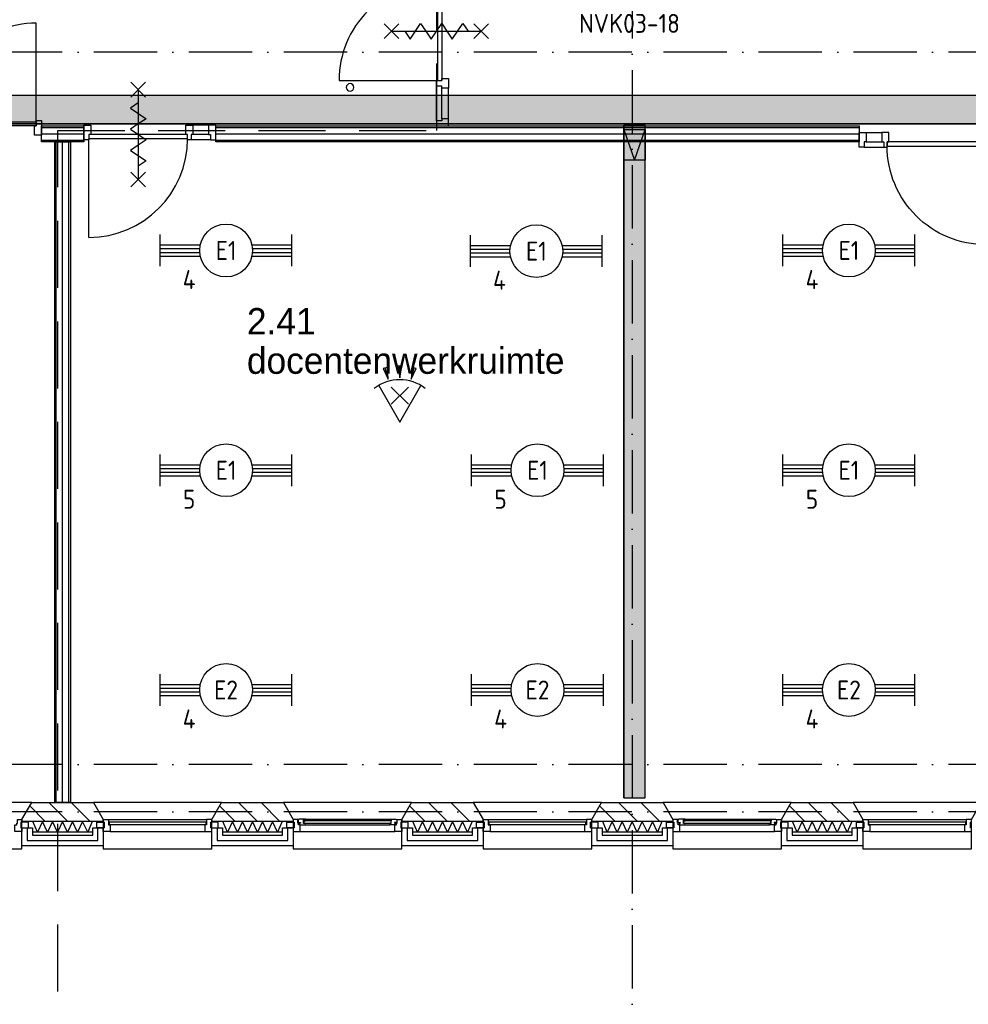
# Model space of a CAD drawing. Header units: millimetres. Extents: x -6587 to 112313, y 244 to 84344.
# Tile 42 of 63: x 51392 to 60384, y 39885 to 49214. Entities that reach past the tile are written whole.
import ezdxf
from ezdxf.enums import TextEntityAlignment as Align

# ---------------------------------------------------------------- set-up
doc = ezdxf.new("R2010")
doc.units = ezdxf.units.MM
doc.header["$LTSCALE"] = 100
doc.linetypes.add('DASHDOT', pattern=[9, 6, -1.5, 0, -1.5])
doc.linetypes.add('HIDDEN', pattern=[9.525, 6.35, -3.175])
doc.layers.get('0').update_dxf_attribs({"color": 9, "linetype": 'CONTINUOUS'})
for name, color, linetype in [('AL$7----_STRAMIEN', 1, 'DASHDOT'), ('AL21----_BUITENWAND', 4, 'CONTINUOUS'), ('AL21K---_ISOLATIE', 1, 'CONTINUOUS'), ('AL22----_BINNENWAND', 7, 'CONTINUOUS'), ('AL28----_KONSTRUKTIE', 3, 'CONTINUOUS'), ('AL31----_BUITENKOZ', 7, 'CONTINUOUS'), ('AL32----_DRAAIRICHTING', 1, 'CONTINUOUS'), ('ALL-----_REFLIJNEN', 8, 'CONTINUOUS'), ('ALXA3---_VOLZWART', 14, 'CONTINUOUS'), ('ALXAB---_PREFABBETON', 1, 'CONTINUOUS'), ('BOUW', 8, 'CONTINUOUS'), ('EB63101-_ATTRIB', 2, 'CONTINUOUS'), ('EB63501-_ATTRIB', 2, 'CONTINUOUS'), ('EL63101-_LICHT-ARM', 3, 'CONTINUOUS'), ('EL63102-_LICHT-SCH', 3, 'CONTINUOUS'), ('EL63501-_NOODVRL-ARM', 3, 'CONTINUOUS'), ('KABELGOOT1', 8, 'CONTINUOUS'), ('LIJN025', 10, 'CONTINUOUS'), ('LIJN070', 130, 'CONTINUOUS')]:
    doc.layers.add(name, color=color, linetype=linetype)
doc.styles.add('1_8', font='iso', dxfattribs={"width": 0.7, "height": 1.8})
doc.styles.add('2_0', font='iso', dxfattribs={"height": 200})
doc.styles.add('BURO-025', font='BUROFONT.shx', dxfattribs={"height": 250})
doc.styles.get("Standard").update_dxf_attribs({"font": 'iso.shx'})
pattern_1 = [(0, (-1717.716, 188607.497), (15.875, 31.75), [0, -31.75])]

# ---------------------------------------------------------------- blocks, each defined once
blk = doc.blocks.new('EJ3T20')
at = {"color": 0}
for p, q in [((-6.25, -1.5), (-6.25, 1.5)), ((6.25, -1.5), (6.25, 1.5)), ((-6.25, 0.525), (-2.444, 0.525)), ((-6.25, 0.175), (-2.494, 0.175)), ((2.444, 0.525), (6.25, 0.525)), ((2.494, 0.175), (6.25, 0.175)), ((-6.25, -0.175), (-2.494, -0.175)), ((-6.25, -0.525), (-2.444, -0.525)), ((2.444, -0.525), (6.25, -0.525)), ((2.494, -0.175), (6.25, -0.175))]:
    blk.add_line(p, q, dxfattribs=at)
blk.add_circle((0, 0), 2.5, dxfattribs=at)
at = {"color": 6, "style": '1_8'}
for tag, flags, p in [('SCHAK', 8, (3.5, 2.75)), ('A_CODE', 8, (0, 0)), ('GROEP', 8, (-3.5, -2.75)), ('KAST', 9, (3.5, -2.75))]:
    blk.add_attdef(tag, text='', height=1.8, dxfattribs=dict(at, flags=flags)).set_placement(p, align=Align.MIDDLE)
blk = doc.blocks.new('ES652116')
for p, q in [((1.557, 1.087), (2.619, 1.372)), ((-0.813, -0.813), (0.813, 0.813)), ((0.813, -0.813), (-0.813, 0.813)), ((1.7, 0), (2.8, 0)), ((1.557, -1.087), (2.619, -1.372))]:
    blk.add_line(p, q)
blk.add_lwpolyline([(0.964, 2), (-2.5, 0), (0.964, -2)])
for points in [[(2.671, 1.179), (2.568, 1.565), (1.557, 1.087)], [(2.8, -0.2), (2.8, 0.2), (1.7, 0)], [(2.568, -1.565), (2.671, -1.179), (1.557, -1.087)]]:
    blk.add_lwpolyline(points, close=True)
blk.add_arc((-2.5, 0), 4, 322.81924, 37.18076)
at = {"style": '1_8'}
for tag, flags, p in [('SCHAK', 8, (3, 5.5)), ('KAST', 9, (-3, 0.5)), ('M_CODE', 9, (0, 0)), ('DOEL', 9, (-3, -2)), ('GROEP', 9, (-3, -4.5))]:
    blk.add_attdef(tag, text='', height=1.8, dxfattribs=dict(at, flags=flags)).set_placement(p, align=Align.MIDDLE_CENTER)
at = {"style": '1_8', "flags": 8}
blk.add_attdef('CODE', text='', height=1.8, dxfattribs=at).set_placement((0, 0), align=Align.MIDDLE)
blk = doc.blocks.new('ES3G01')
at = {"color": 0}
for p, q in [((-1.768, 1.768), (1.768, -1.768)), ((1.768, 1.768), (-1.768, -1.768))]:
    blk.add_line(p, q, dxfattribs=at)
at = {"color": 6}
blk.add_lwpolyline([(1.768, -1.768), (1.75, -1.75)], dxfattribs=at)
blk.add_circle((0, 0), 2.5)
at = {"color": 0}
for radius in [0.85, 0.5]:
    blk.add_circle((0, 0), radius, dxfattribs=at)
at = {"color": 6, "style": '1_8'}
for tag, flags, p in [('A_CODE', 8, (-3.5, 2.75)), ('SCHAK', 8, (3.5, 2.75)), ('GROEP', 8, (-3.5, -2.75)), ('KAST', 9, (3.5, -2.75))]:
    blk.add_attdef(tag, text='', height=1.8, dxfattribs=dict(at, flags=flags)).set_placement(p, align=Align.MIDDLE)
blk = doc.blocks.new('EH100000')
at = {"linetype": 'ByBlock'}
for p, q in [((1, 0.5), (0, 0.5)), ((1, 0.5, 1), (0, 0.5, 1)), ((0, -0.5, 1), (1, -0.5, 1)), ((1, -0.5), (0, -0.5))]:
    blk.add_line(p, q, dxfattribs=at)
at = {"linetype": 'ByBlock', "invisible_edges": 15}
for points in [[(1, -0.5), (0, -0.5), (0, 0.5), (1, 0.5)], [(0, 0.5), (1, 0.5), (1, 0.5, 1), (0, 0.5, 1)], [(0, -0.5, 1), (1, -0.5, 1), (1, -0.5), (0, -0.5)]]:
    blk.add_3dface(points, dxfattribs=at)
at = {"linetype": 'ByBlock', "style": '2_0', "flags": 8}
blk.add_attdef('FUNCTIE', text='', height=0.5, dxfattribs=at).set_placement((0.5, 0), align=Align.MIDDLE)
at = {"linetype": 'ByBlock', "flags": 9}
blk.add_attdef('SCHOT', text='', height=0.5, dxfattribs=at).set_placement((0.5, 0), align=Align.MIDDLE)
blk = doc.blocks.new('EH100005')
blk.add_lwpolyline([(-1, -0.5), (0, -0.5), (0, 0.5), (-1, 0.5)])
at = {"style": '2_0', "flags": 9}
blk.add_attdef('HULPSTUK', text='', height=0.5, dxfattribs=at).set_placement((0, 0), align=Align.MIDDLE)
blk = doc.blocks.new('EH100001')
at = {"linetype": 'ByBlock'}
for p, q in [((1, 0.5, 1), (0, 0.5, 1)), ((0, -0.5, 1), (1, -0.5, 1))]:
    blk.add_line(p, q, dxfattribs=at)
blk.add_lwpolyline([(0, -0.5), (1, 0), (0, 0.5)], dxfattribs=at)
blk.add_lwpolyline([(0, -0.5), (1, 0), (0, 0.5)], dxfattribs=at)
blk.add_lwpolyline([(1, -0.5), (0, -0.5), (0, 0.5), (1, 0.5)], close=True, dxfattribs=at)
at = {"linetype": 'ByBlock', "invisible_edges": 15}
for points in [[(1, -0.5), (0, -0.5), (0, 0.5), (1, 0.5)], [(0, 0.5), (1, 0.5), (1, 0.5, 1), (0, 0.5, 1)], [(0, -0.5, 1), (1, -0.5, 1), (1, -0.5), (0, -0.5)]]:
    blk.add_3dface(points, dxfattribs=at)
at = {"style": '2_0', "flags": 8}
blk.add_attdef('FUNCTIE', text='', height=0.5, dxfattribs=at).set_placement((0.5, 0), align=Align.MIDDLE)
at = {"flags": 9}
blk.add_attdef('SCHOT', text='', height=0.5, dxfattribs=at).set_placement((0.5, 0), align=Align.MIDDLE)
blk = doc.blocks.new('A$Cb38f1ce1')
at = {"layer": 'KABELGOOT1'}
h = blk.add_hatch(dxfattribs=at)
h.set_pattern_fill('DOTS', color=256, scale=20, style=0)
h.set_pattern_definition(pattern_1)
h.paths.add_polyline_path([(57568.3, 41699.6), (57643.3, 41624.6), (57643.3, 41699.6)])
h.paths.add_polyline_path([(57643.3, 41969.6), (30668.3, 41969.6), (30668.3, 41699.6), (57643.3, 41699.6)])
h = blk.add_hatch(dxfattribs=at)
h.set_pattern_fill('DOTS', color=256, scale=20, style=0)
h.set_pattern_definition(pattern_1)
h.paths.add_polyline_path([(54068.3, 41688.6), (53868.3, 41688.6), (53868.3, 41628.6), (53868.3, 35313.6), (54068.3, 35313.6)])
at = {"layer": 'AL$7----_STRAMIEN', "color": 1}
blk.add_line((86347.7, 42380), (750, 42380), dxfattribs=at)
for points in [[(53947.7, 70113), (53947.7, 32791.2)], [(86347.7, 35630), (1577.4, 35630)], [(86347.7, 35180), (750, 35180)]]:
    blk.add_lwpolyline(points, dxfattribs=at)
at = {"layer": 'AL21----_BUITENWAND', "color": 8}
for p, q in [((48162.7, 34860), (48162.7, 35029)), ((48162.7, 35029), (48262.7, 35029)), ((48262.7, 35029), (48262.7, 34960)), ((48832.7, 34960), (48832.7, 35029)), ((48832.7, 35029), (48932.7, 35029)), ((48932.7, 35029), (48932.7, 34860)), ((49962.7, 34860), (49962.7, 35029)), ((49962.7, 35029), (50062.7, 35029)), ((50062.7, 35029), (50062.7, 34960)), ((50632.7, 34960), (50632.7, 35029)), ((50632.7, 35029), (50732.7, 35029)), ((50732.7, 35029), (50732.7, 34860)), ((51762.7, 34860), (51762.7, 35029)), ((51762.7, 35029), (51862.7, 35029)), ((51862.7, 35029), (51862.7, 34960)), ((52432.7, 34960), (52432.7, 35029)), ((52432.7, 35029), (52532.7, 35029)), ((52532.7, 35029), (52532.7, 34860)), ((53562.7, 34860), (53562.7, 35029)), ((53562.7, 35029), (53662.7, 35029)), ((53662.7, 35029), (53662.7, 34960)), ((54232.7, 34960), (54232.7, 35029)), ((54232.7, 35029), (54332.7, 35029)), ((54332.7, 35029), (54332.7, 34860)), ((55362.7, 34860), (55362.7, 35029)), ((55362.7, 35029), (55462.7, 35029)), ((55462.7, 35029), (55462.7, 34960)), ((56032.7, 34960), (56032.7, 35029)), ((56032.7, 35029), (56132.7, 35029)), ((56132.7, 35029), (56132.7, 34860)), ((48262.7, 34960), (48832.7, 34960)), ((50062.7, 34960), (50632.7, 34960)), ((51862.7, 34960), (52432.7, 34960)), ((53662.7, 34960), (54232.7, 34960)), ((55462.7, 34960), (56032.7, 34960)), ((48932.7, 34860), (48162.7, 34860)), ((50732.7, 34860), (49962.7, 34860)), ((52532.7, 34860), (51762.7, 34860)), ((54332.7, 34860), (53562.7, 34860)), ((56132.7, 34860), (55362.7, 34860))]:
    blk.add_line(p, q, dxfattribs=at)
at = {"layer": 'AL21K---_ISOLATIE', "color": 8, "linetype": 'Continuous'}
for p, q in [((48832.7, 35090), (48262.7, 35090)), ((48310.2, 34990), (48266.9, 35090)), ((48357.7, 35090), (48310.2, 34990)), ((48405.2, 34990), (48357.7, 35090)), ((48452.7, 35090), (48405.2, 34990)), ((48500.2, 34990), (48452.7, 35090)), ((48547.7, 35090), (48500.2, 34990)), ((48595.2, 34990), (48547.7, 35090)), ((48642.7, 35090), (48595.2, 34990)), ((48690.2, 34990), (48642.7, 35090)), ((48737.7, 35090), (48690.2, 34990)), ((48785.2, 34990), (48737.7, 35090)), ((48828.5, 35090), (48785.2, 34990)), ((50632.7, 35090), (50062.7, 35090)), ((50110.2, 34990), (50066.9, 35090)), ((50157.7, 35090), (50110.2, 34990)), ((50205.2, 34990), (50157.7, 35090)), ((50252.7, 35090), (50205.2, 34990)), ((50300.2, 34990), (50252.7, 35090)), ((50347.7, 35090), (50300.2, 34990)), ((50395.2, 34990), (50347.7, 35090)), ((50442.7, 35090), (50395.2, 34990)), ((50490.2, 34990), (50442.7, 35090)), ((50537.7, 35090), (50490.2, 34990)), ((50585.2, 34990), (50537.7, 35090)), ((50628.5, 35090), (50585.2, 34990)), ((52432.7, 35090), (51862.7, 35090)), ((51910.2, 34990), (51866.9, 35090)), ((51957.7, 35090), (51910.2, 34990)), ((52005.2, 34990), (51957.7, 35090)), ((52052.7, 35090), (52005.2, 34990)), ((52100.2, 34990), (52052.7, 35090)), ((52147.7, 35090), (52100.2, 34990)), ((52195.2, 34990), (52147.7, 35090)), ((52242.7, 35090), (52195.2, 34990)), ((52290.2, 34990), (52242.7, 35090)), ((52337.7, 35090), (52290.2, 34990)), ((52385.2, 34990), (52337.7, 35090)), ((52428.5, 35090), (52385.2, 34990)), ((54232.7, 35090), (53662.7, 35090)), ((53710.2, 34990), (53666.9, 35090)), ((53757.7, 35090), (53710.2, 34990)), ((53805.2, 34990), (53757.7, 35090)), ((53852.7, 35090), (53805.2, 34990)), ((53900.2, 34990), (53852.7, 35090)), ((53947.7, 35090), (53900.2, 34990)), ((53995.2, 34990), (53947.7, 35090)), ((54042.7, 35090), (53995.2, 34990)), ((54090.2, 34990), (54042.7, 35090)), ((54137.7, 35090), (54090.2, 34990)), ((54185.2, 34990), (54137.7, 35090)), ((54228.5, 35090), (54185.2, 34990)), ((56032.7, 35090), (55462.7, 35090)), ((55510.2, 34990), (55466.9, 35090)), ((55557.7, 35090), (55510.2, 34990)), ((55605.2, 34990), (55557.7, 35090)), ((55652.7, 35090), (55605.2, 34990)), ((55700.2, 34990), (55652.7, 35090)), ((55747.7, 35090), (55700.2, 34990)), ((55795.2, 34990), (55747.7, 35090)), ((55842.7, 35090), (55795.2, 34990)), ((55890.2, 34990), (55842.7, 35090)), ((55937.7, 35090), (55890.2, 34990)), ((55985.2, 34990), (55937.7, 35090)), ((56028.5, 35090), (55985.2, 34990)), ((48832.7, 34990), (48262.7, 34990)), ((50632.7, 34990), (50062.7, 34990)), ((52432.7, 34990), (51862.7, 34990)), ((54232.7, 34990), (53662.7, 34990)), ((56032.7, 34990), (55462.7, 34990))]:
    blk.add_line(p, q, dxfattribs=at)
at = {"layer": 'AL22----_BINNENWAND', "color": 8}
for p, q in [((49998.7, 41680), (56096.6, 41680)), ((48472.7, 35270), (48472.7, 41530)), ((48622.7, 41530), (48622.7, 35270)), ((56096.6, 41530), (49998.7, 41530)), ((48622.7, 35270), (48472.7, 35270))]:
    blk.add_line(p, q, dxfattribs=at)
at = {"layer": 'AL22----_BINNENWAND', "color": 8, "linetype": 'Continuous'}
for p, q in [((49998.7, 41665), (56096.6, 41665)), ((48487.7, 35270), (48487.7, 41530)), ((48607.7, 35270), (48607.7, 41530)), ((49998.7, 41545), (56096.6, 41545))]:
    blk.add_line(p, q, dxfattribs=at)
at = {"layer": 'AL28----_KONSTRUKTIE', "color": 8}
for p, q in [((48162.7, 35110), (48255, 35270)), ((48255, 35270), (48840.3, 35270)), ((48840.3, 35270), (48932.7, 35110)), ((49962.7, 35110), (50055, 35270)), ((50055, 35270), (50640.3, 35270)), ((50640.3, 35270), (50732.7, 35110)), ((51762.7, 35110), (51855, 35270)), ((51855, 35270), (52440.3, 35270)), ((52440.3, 35270), (52532.7, 35110)), ((53562.7, 35110), (53655, 35270)), ((53655, 35270), (54240.3, 35270)), ((54240.3, 35270), (54332.7, 35110)), ((55362.7, 35110), (55455, 35270)), ((55455, 35270), (56040.3, 35270)), ((56040.3, 35270), (56132.7, 35110)), ((48162.7, 35090), (48162.7, 35110)), ((48932.7, 35090), (48162.7, 35090)), ((48932.7, 35110), (48932.7, 35090)), ((49962.7, 35090), (49962.7, 35110)), ((50732.7, 35090), (49962.7, 35090)), ((50732.7, 35110), (50732.7, 35090)), ((51762.7, 35090), (51762.7, 35110)), ((52532.7, 35090), (51762.7, 35090)), ((52532.7, 35110), (52532.7, 35090)), ((53562.7, 35090), (53562.7, 35110)), ((54332.7, 35090), (53562.7, 35090)), ((54332.7, 35110), (54332.7, 35090)), ((55362.7, 35090), (55362.7, 35110)), ((56132.7, 35090), (55362.7, 35090)), ((56132.7, 35110), (56132.7, 35090))]:
    blk.add_line(p, q, dxfattribs=at)
at = {"layer": 'AL31----_BUITENKOZ', "color": 8}
for points in [[(48162.7, 35110), (48255, 35270), (47040.3, 35270), (47132.7, 35110), (47132.7, 34830), (48162.7, 34830)], [(49962.7, 35110), (50055, 35270), (48840.3, 35270), (48932.7, 35110), (48932.7, 34830), (49962.7, 34830)], [(51762.7, 35110), (51855, 35270), (50640.3, 35270), (50732.7, 35110), (50732.7, 34830), (51762.7, 34830)], [(53562.7, 35110), (53655, 35270), (52440.3, 35270), (52532.7, 35110), (52532.7, 34830), (53562.7, 34830)], [(55362.7, 35110), (55455, 35270), (54240.3, 35270), (54332.7, 35110), (54332.7, 34830), (55362.7, 34830)], [(57162.7, 35110), (57255, 35270), (56040.3, 35270), (56132.7, 35110), (56132.7, 34830), (57162.7, 34830)], [(48162.7, 35110), (48162.7, 35085), (48152.7, 35085), (48152.7, 35029), (48162.7, 35029), (48162.7, 34996), (48095.7, 34996), (48095.7, 35059), (48112.7, 35059), (48112.7, 35074), (48118.7, 35074), (48118.7, 35110)], [(48152.7, 35085), (48152.7, 35029), (48223.7, 35029), (48223.7, 35085)], [(48942.7, 35085), (48942.7, 35029), (48871.7, 35029), (48871.7, 35085)], [(49952.7, 35085), (49952.7, 35029), (50023.7, 35029), (50023.7, 35085)], [(50742.7, 35085), (50742.7, 35029), (50671.7, 35029), (50671.7, 35085)], [(50732.7, 35110), (50732.7, 35085), (50742.7, 35085), (50742.7, 35029), (50732.7, 35029), (50732.7, 34996), (50799.7, 34996), (50799.7, 35059), (50782.7, 35059), (50782.7, 35074), (50776.7, 35074), (50776.7, 35110)], [(50789.4, 35113), (50786.9, 35108.8), (50779.9, 35108.8), (50779.9, 35079), (50802.4, 35079), (50802.4, 35074), (50794.4, 35074), (50794.4, 35059), (50799.7, 35059), (50846.8, 35059), (50848.9, 35072), (50831.9, 35072), (50831.9, 35113)], [(50831.9, 35110.7), (50831.9, 35097.2), (50848.9, 35097.2), (50848.9, 35110.7)], [(51706, 35113), (51708.4, 35108.8), (51715.5, 35108.8), (51715.5, 35079), (51693, 35079), (51693, 35074), (51701, 35074), (51701, 35059), (51695.7, 35059), (51648.5, 35059), (51646.5, 35072), (51663.5, 35072), (51663.5, 35113)], [(51663.5, 35110.7), (51663.5, 35097.2), (51646.5, 35097.2), (51646.5, 35110.7)], [(51762.7, 35110), (51762.7, 35085), (51752.7, 35085), (51752.7, 35029), (51762.7, 35029), (51762.7, 34996), (51695.7, 34996), (51695.7, 35059), (51712.7, 35059), (51712.7, 35074), (51718.7, 35074), (51718.7, 35110)], [(51752.7, 35085), (51752.7, 35029), (51823.7, 35029), (51823.7, 35085)], [(52542.7, 35085), (52542.7, 35029), (52471.7, 35029), (52471.7, 35085)], [(53552.7, 35085), (53552.7, 35029), (53623.7, 35029), (53623.7, 35085)], [(54342.7, 35085), (54342.7, 35029), (54271.7, 35029), (54271.7, 35085)], [(54332.7, 35110), (54332.7, 35085), (54342.7, 35085), (54342.7, 35029), (54332.7, 35029), (54332.7, 34996), (54399.7, 34996), (54399.7, 35059), (54382.7, 35059), (54382.7, 35074), (54376.7, 35074), (54376.7, 35110)], [(54389.4, 35113), (54386.9, 35108.8), (54379.9, 35108.8), (54379.9, 35079), (54402.4, 35079), (54402.4, 35074), (54394.4, 35074), (54394.4, 35059), (54399.7, 35059), (54446.8, 35059), (54448.9, 35072), (54431.9, 35072), (54431.9, 35113)], [(54431.9, 35110.7), (54431.9, 35097.2), (54448.9, 35097.2), (54448.9, 35110.7)], [(55306, 35113), (55308.4, 35108.8), (55315.5, 35108.8), (55315.5, 35079), (55293, 35079), (55293, 35074), (55301, 35074), (55301, 35059), (55295.7, 35059), (55248.5, 35059), (55246.5, 35072), (55263.5, 35072), (55263.5, 35113)], [(55263.5, 35110.7), (55263.5, 35097.2), (55246.5, 35097.2), (55246.5, 35110.7)], [(55362.7, 35110), (55362.7, 35085), (55352.7, 35085), (55352.7, 35029), (55362.7, 35029), (55362.7, 34996), (55295.7, 34996), (55295.7, 35059), (55312.7, 35059), (55312.7, 35074), (55318.7, 35074), (55318.7, 35110)], [(55352.7, 35085), (55352.7, 35029), (55423.7, 35029), (55423.7, 35085)], [(56142.7, 35085), (56142.7, 35029), (56071.7, 35029), (56071.7, 35085)]]:
    blk.add_lwpolyline(points, close=True, dxfattribs=at)
at = {"layer": 'AL31----_BUITENKOZ', "color": 8, "linetype": 'Continuous'}
for points in [[(48982.7, 35110), (48982.7, 35110), (48982.7, 35059), (48999.7, 35059), (48999.7, 34996), (48999.7, 34996), (48999.7, 34996), (48999.7, 34996), (48999.7, 34996), (48932.7, 34996), (48932.7, 35029), (48942.7, 35029), (48942.7, 35085), (48932.7, 35085), (48932.7, 35085), (48932.7, 35110)], [(48987.7, 35084), (48987.7, 35063), (49907.7, 35063), (49907.7, 35084)], [(49912.7, 35110), (49912.7, 35110), (49912.7, 35059), (49895.7, 35059), (49895.7, 34996), (49895.7, 34996), (49895.7, 34996), (49895.7, 34996), (49895.7, 34996), (49962.7, 34996), (49962.7, 35029), (49952.7, 35029), (49952.7, 35085), (49962.7, 35085), (49962.7, 35085), (49962.7, 35110)], [(50833.9, 35095), (50833.9, 35074), (51661.5, 35074), (51661.5, 35095)], [(52582.7, 35110), (52582.7, 35110), (52582.7, 35059), (52599.7, 35059), (52599.7, 34996), (52599.7, 34996), (52599.7, 34996), (52599.7, 34996), (52599.7, 34996), (52532.7, 34996), (52532.7, 35029), (52542.7, 35029), (52542.7, 35085), (52532.7, 35085), (52532.7, 35085), (52532.7, 35110)], [(52587.7, 35084), (52587.7, 35063), (53507.7, 35063), (53507.7, 35084)], [(53512.7, 35110), (53512.7, 35110), (53512.7, 35059), (53495.7, 35059), (53495.7, 34996), (53495.7, 34996), (53495.7, 34996), (53495.7, 34996), (53495.7, 34996), (53562.7, 34996), (53562.7, 35029), (53552.7, 35029), (53552.7, 35085), (53562.7, 35085), (53562.7, 35085), (53562.7, 35110)], [(54433.9, 35095), (54433.9, 35074), (55261.5, 35074), (55261.5, 35095)], [(56182.7, 35110), (56182.7, 35110), (56182.7, 35059), (56199.7, 35059), (56199.7, 34996), (56199.7, 34996), (56199.7, 34996), (56199.7, 34996), (56199.7, 34996), (56132.7, 34996), (56132.7, 35029), (56142.7, 35029), (56142.7, 35085), (56132.7, 35085), (56132.7, 35085), (56132.7, 35110)], [(56187.7, 35084), (56187.7, 35063), (57107.7, 35063), (57107.7, 35084)], [(57112.7, 35110), (57112.7, 35110), (57112.7, 35059), (57095.7, 35059), (57095.7, 34996), (57095.7, 34996), (57095.7, 34996), (57095.7, 34996), (57095.7, 34996), (57162.7, 34996), (57162.7, 35029), (57152.7, 35029), (57152.7, 35085), (57162.7, 35085), (57162.7, 35085), (57162.7, 35110)]]:
    blk.add_lwpolyline(points, close=True, dxfattribs=at)
at = {"layer": 'AL31----_BUITENKOZ', "color": 8}
for points in [[(48982.7, 35110), (49912.7, 35110)], [(50831.9, 35113), (51663.5, 35113)], [(52582.7, 35110), (53512.7, 35110)], [(54431.9, 35113), (55263.5, 35113)], [(56182.7, 35110), (57112.7, 35110)], [(48999.7, 34996), (49895.7, 34996)], [(50799.7, 34996), (51695.7, 34996)], [(50846.8, 35059), (51648.5, 35059)], [(52599.7, 34996), (53495.7, 34996)], [(54399.7, 34996), (55295.7, 34996)], [(54446.8, 35059), (55248.5, 35059)], [(56199.7, 34996), (57095.7, 34996)]]:
    blk.add_lwpolyline(points, dxfattribs=at)
at = {"layer": 'AL32----_DRAAIRICHTING', "color": 8}
for p, q in [((48347.7, 41680), (48747.7, 41680)), ((48347.7, 41530), (48347.7, 41680)), ((48347.7, 41665), (48747.7, 41665)), ((48747.7, 41548), (48747.7, 41687)), ((48747.7, 41687), (48814.7, 41687)), ((48747.7, 41680), (48747.7, 41530)), ((48814.7, 41687), (48814.7, 41599)), ((49714.7, 41599), (49714.7, 41687)), ((49714.7, 41687), (49781.7, 41687)), ((49781.7, 41687), (49781.7, 41599)), ((49931.7, 41687), (49781.7, 41687)), ((49998.7, 41687), (49931.7, 41687)), ((49931.7, 41687), (49931.7, 41599)), ((49998.7, 41548), (49998.7, 41687)), ((49998.7, 41530), (49998.7, 41680)), ((48347.7, 41545), (48747.7, 41545)), ((48747.7, 41530), (48347.7, 41530)), ((48351, 41605), (48747.7, 41605)), ((48472.7, 41530), (48622.7, 41530)), ((48797.7, 41548), (48747.7, 41548)), ((49731.7, 41599), (48797.7, 41599)), ((48814.7, 41599), (48797.7, 41599)), ((48797.7, 41599), (48797.7, 41548)), ((49731.7, 41559), (48797.7, 41559)), ((48797.7, 40625), (48797.7, 41559)), ((49731.7, 41599), (49714.7, 41599)), ((49731.7, 41548), (49731.7, 41599)), ((49764.7, 41548), (49731.7, 41548)), ((49764.7, 41548), (49731.7, 41548)), ((49781.7, 41599), (49764.7, 41599)), ((49764.7, 41599), (49764.7, 41548)), ((49948.7, 41548), (49764.7, 41548)), ((49931.7, 41599), (49781.7, 41599)), ((49931.7, 41599), (49948.7, 41599)), ((49948.7, 41599), (49948.7, 41548)), ((49948.7, 41548), (49998.7, 41548))]:
    blk.add_line(p, q, dxfattribs=at)
blk.add_lwpolyline([(48297.6, 41720.5), (48297.6, 42654.5, 0.414214), (47363.6, 41720.5, 0.414214)], format="xyb", dxfattribs=at)
for points in [[(49194.7, 42094), (49334.7, 41954)], [(49334.7, 42094), (49194.7, 41954)], [(49264.7, 42024), (49264.7, 41174)], [(49264.7, 41899), (49189.7, 41849), (49339.7, 41749), (49264.7, 41699)], [(49264.7, 41699), (49189.7, 41649), (49339.7, 41549), (49264.7, 41499)], [(49264.7, 41499), (49189.7, 41449), (49339.7, 41349), (49264.7, 41299)], [(49194.7, 41244), (49334.7, 41104)], [(49334.7, 41244), (49194.7, 41104)]]:
    blk.add_lwpolyline(points, dxfattribs=at)
for points in [[(47363.6, 41680.5), (47363.6, 41720.5), (48297.6, 41720.5), (48297.6, 41680.5)], [(48280.6, 41680.5), (48297.6, 41680.5), (48297.6, 41731.5), (48347.6, 41731.5), (48347.6, 41592.5), (48280.6, 41592.5)]]:
    blk.add_lwpolyline(points, close=True, dxfattribs=at)
blk.add_arc((48797.7, 41559), 934, 270, 0, dxfattribs=at)
at = {"layer": 'ALL-----_REFLIJNEN', "color": 8, "linetype": 'Continuous'}
for p, q in [((52101.7, 43042.5), (52101.7, 42112.5)), ((52141.7, 43042.5), (52141.7, 42112.5)), ((51167.7, 42112.5), (52101.7, 42112.5)), ((52090.7, 42056.5), (52090.7, 42112.5)), ((52090.7, 42112.5), (52141.7, 42112.5)), ((52090.7, 42056.5), (52090.7, 42112.5)), ((52141.7, 42112.5), (52141.7, 42129.5)), ((52141.7, 42129.5), (52204.7, 42129.5)), ((52204.7, 42129.5), (52204.7, 42039.5)), ((52090.7, 41730), (52090.7, 42056.5)), ((52141.7, 42056.5), (52090.7, 42056.5)), ((52141.7, 42039.5), (52141.7, 42056.5)), ((52141.7, 41747), (52141.7, 42039.5)), ((52204.7, 42039.5), (52141.7, 42039.5)), ((52204.7, 41747), (52204.7, 42039.5)), ((52141.7, 41730), (52090.7, 41730)), ((52090.7, 41730), (52090.7, 41680)), ((52204.7, 41747), (52141.7, 41747)), ((52141.7, 41747), (52141.7, 41730)), ((52204.7, 41680), (52204.7, 41747)), ((52090.7, 41680), (52204.7, 41680)), ((56096.6, 41680), (56096.6, 41530)), ((48547.7, 35270), (48547.7, 41530)), ((49998.7, 41605), (56096.6, 41605)), ((48212.7, 35029), (48212.7, 34910)), ((48882.7, 34910), (48882.7, 35029)), ((50012.7, 35029), (50012.7, 34910)), ((50682.7, 34910), (50682.7, 35029)), ((51812.7, 35029), (51812.7, 34910)), ((52482.7, 34910), (52482.7, 35029)), ((53612.7, 35029), (53612.7, 34910)), ((54282.7, 34910), (54282.7, 35029)), ((55412.7, 35029), (55412.7, 34910)), ((56082.7, 34910), (56082.7, 35029)), ((48212.7, 34910), (48882.7, 34910)), ((50012.7, 34910), (50682.7, 34910)), ((51812.7, 34910), (52482.7, 34910)), ((53612.7, 34910), (54282.7, 34910)), ((55412.7, 34910), (56082.7, 34910))]:
    blk.add_line(p, q, dxfattribs=at)
for points in [[(51595.7, 42507.5), (51735.7, 42647.5)], [(51595.7, 42647.5), (51735.7, 42507.5)], [(51790.7, 42577.5), (51840.7, 42502.5), (51940.7, 42652.5), (51990.7, 42577.5)], [(51990.7, 42577.5), (52040.7, 42502.5), (52140.7, 42652.5), (52190.7, 42577.5)], [(52190.7, 42577.5), (52240.7, 42502.5), (52340.7, 42652.5), (52390.7, 42577.5)], [(52445.7, 42507.5), (52585.7, 42647.5)], [(52445.7, 42647.5), (52585.7, 42507.5)], [(51665.7, 42577.5), (52515.7, 42577.5)], [(56163.6, 41617.5), (56313.6, 41617.5)], [(56330.6, 41478.5), (56363.6, 41478.5), (56363.6, 41529.5), (56380.6, 41529.5), (56380.6, 41617.5), (56313.6, 41617.5), (56313.6, 41529.5), (56330.6, 41529.5), (56330.6, 41478.5), (56363.6, 41478.5)], [(56163.6, 41529.5), (56313.6, 41529.5)], [(56146.6, 41478.5), (56330.6, 41478.5)]]:
    blk.add_lwpolyline(points, dxfattribs=at)
for points in [[(56163.6, 41529.5), (56146.6, 41529.5), (56146.6, 41478.5), (56096.6, 41478.5), (56096.6, 41617.5), (56163.6, 41617.5)], [(56363.6, 41529.5), (56363.6, 41489.5), (57297.6, 41489.5), (57297.6, 41529.5)]]:
    blk.add_lwpolyline(points, close=True, dxfattribs=at)
blk.add_lwpolyline([(57297.6, 41489.5), (57297.6, 40555.5, -0.414214), (56363.6, 41489.5, -0.414214)], format="xyb", dxfattribs=at)
for centre, radius, start, end in [((52098.3, 42111.9), 930.6, 89.79023, 179.96387), ((51272.8, 42045.5), 36, 0, 180), ((51272.8, 42045.5), 36, 180, 0)]:
    blk.add_arc(centre, radius, start, end, dxfattribs=at)
at = {"layer": 'ALXA3---_VOLZWART', "color": 8}
for p, q in [((48212.7, 35029), (48212.7, 34910)), ((48882.7, 34910), (48882.7, 35029)), ((50012.7, 35029), (50012.7, 34910)), ((50682.7, 34910), (50682.7, 35029)), ((51812.7, 35029), (51812.7, 34910)), ((52482.7, 34910), (52482.7, 35029)), ((53612.7, 35029), (53612.7, 34910)), ((54282.7, 34910), (54282.7, 35029)), ((55412.7, 35029), (55412.7, 34910)), ((56082.7, 34910), (56082.7, 35029)), ((48212.7, 34910), (48882.7, 34910)), ((50012.7, 34910), (50682.7, 34910)), ((51812.7, 34910), (52482.7, 34910)), ((53612.7, 34910), (54282.7, 34910)), ((55412.7, 34910), (56082.7, 34910))]:
    blk.add_line(p, q, dxfattribs=at)
at = {"layer": 'ALXAB---_PREFABBETON', "color": 8}
for p, q in [((48596, 35090), (48416, 35270)), ((48808.2, 35090), (48628.2, 35270)), ((50396, 35090), (50216, 35270)), ((50608.2, 35090), (50428.2, 35270)), ((52196, 35090), (52016, 35270)), ((52408.2, 35090), (52228.2, 35270)), ((53996, 35090), (53816, 35270)), ((54208.2, 35090), (54028.2, 35270)), ((55796, 35090), (55616, 35270)), ((56008.2, 35090), (55828.2, 35270)), ((48383.9, 35090), (48236.3, 35237.6)), ((50183.9, 35090), (50036.3, 35237.6)), ((51983.9, 35090), (51836.3, 35237.6)), ((53783.9, 35090), (53636.3, 35237.6)), ((55583.9, 35090), (55436.3, 35237.6)), ((48171.8, 35090), (48162.7, 35099.1)), ((49971.8, 35090), (49962.7, 35099.1)), ((51771.8, 35090), (51762.7, 35099.1)), ((53571.8, 35090), (53562.7, 35099.1)), ((55371.8, 35090), (55362.7, 35099.1))]:
    blk.add_line(p, q, dxfattribs=at)
at = {"layer": 'KABELGOOT1', "xscale": 12339.99999999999, "yscale": 270, "zscale": 60}
blk.add_blockref('EH100000', (45228.3, 41834.6, 3650), dxfattribs=at)
at = {"layer": 'KABELGOOT1', "extrusion": (0.000648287, 0.707106, 0.707107), "xscale": 410.1219330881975, "yscale": 200, "zscale": 59.99999999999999, "rotation": 89.99999999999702}
blk.add_blockref('EH100001', (-53930.1, -26932.4, 32034.3), dxfattribs=at)
at = {"layer": 'KABELGOOT1', "yscale": 200, "zscale": 60}
for name, p, xscale, rotation in [('EH100000', (53968.3, 41688.6, 3650), 6374.999999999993, 270), ('EH100005', (53968.3, 41688.6, 3650), 60, 90), ('EH100005', (53968.3, 35313.6, 3650), 60, 270)]:
    blk.add_blockref(name, p, dxfattribs=dict(at, xscale=xscale, rotation=rotation))
at = {"layer": 'BOUW', "style": 'BURO-025'}
for s, p in [('2.41', (50294.9, 39704.7)), ('docentenwerkruimte', (50294.9, 39331.7))]:
    blk.add_text(s, height=250, dxfattribs=at).set_placement(p)

msp = doc.modelspace()

# ---------------------------------------------------------------- linework, layer by layer
at = {"layer": 'LIJN070', "linetype": 'HIDDEN'}
for p, q in [((55345.9, 48164.3), (55345.9, 50985.2)), ((51752.2, 5715.6), (51752.2, 48164.3)), ((51752.2, 48164.3), (55345.9, 48164.3))]:
    msp.add_line(p, q, dxfattribs=at)

# ---------------------------------------------------------------- block references
at = {"layer": 'EL63101-_LICHT-ARM'}
ref = msp.add_blockref('EJ3T20', (53348.2, 47027.1, 3500), dxfattribs=dict(at, xscale=100, yscale=100, zscale=100))
ref.add_attrib('A_CODE', 'E1', dxfattribs={"layer": 'EB63101-_ATTRIB', "color": 1, "height": 180, "style": '1_8', "flags": 8}).set_placement((53348.2, 47027.1, 3500), align=Align.MIDDLE)
ref.add_attrib('GROEP', '4', dxfattribs={"layer": 'EB63101-_ATTRIB', "color": 1, "height": 180, "style": '1_8', "flags": 8}).set_placement((52998.2, 46752.1, 3500), align=Align.MIDDLE)
ref = msp.add_blockref('EJ3T20', (56289.3, 47020.9), dxfattribs=dict(at, xscale=100, yscale=100, zscale=100))
ref.add_attrib('A_CODE', 'E1', dxfattribs={"layer": 'EB63101-_ATTRIB', "color": 1, "height": 180, "style": '1_8', "flags": 8}).set_placement((56289.3, 47020.9), align=Align.MIDDLE)
ref.add_attrib('GROEP', '4', dxfattribs={"layer": 'EB63101-_ATTRIB', "color": 1, "height": 180, "style": '1_8', "flags": 8}).set_placement((55939.3, 46745.9), align=Align.MIDDLE)
ref = msp.add_blockref('EJ3T20', (59252.2, 47027.1, 3500), dxfattribs=dict(at, xscale=100, yscale=100, zscale=100))
ref.add_attrib('A_CODE', 'E1', dxfattribs={"layer": 'EB63101-_ATTRIB', "color": 1, "height": 180, "style": '1_8', "flags": 8}).set_placement((59252.2, 47027.1, 3500), align=Align.MIDDLE)
ref.add_attrib('GROEP', '4', dxfattribs={"layer": 'EB63101-_ATTRIB', "color": 1, "height": 180, "style": '1_8', "flags": 8}).set_placement((58902.2, 46752.1, 3500), align=Align.MIDDLE)
ref = msp.add_blockref('EJ3T20', (53348.2, 44945.1, 3500), dxfattribs=dict(at, xscale=100, yscale=100, zscale=100))
ref.add_attrib('A_CODE', 'E1', dxfattribs={"layer": 'EB63101-_ATTRIB', "color": 1, "height": 180, "style": '1_8', "flags": 8}).set_placement((53348.2, 44945.1, 3500), align=Align.MIDDLE)
ref.add_attrib('GROEP', '5', dxfattribs={"layer": 'EB63101-_ATTRIB', "color": 1, "height": 180, "style": '1_8', "flags": 8}).set_placement((52998.2, 44670.1, 3500), align=Align.MIDDLE)
ref = msp.add_blockref('EJ3T20', (56300.2, 44945.1, 3500), dxfattribs=dict(at, xscale=100, yscale=100, zscale=100))
ref.add_attrib('A_CODE', 'E1', dxfattribs={"layer": 'EB63101-_ATTRIB', "color": 1, "height": 180, "style": '1_8', "flags": 8}).set_placement((56300.2, 44945.1, 3500), align=Align.MIDDLE)
ref.add_attrib('GROEP', '5', dxfattribs={"layer": 'EB63101-_ATTRIB', "color": 1, "height": 180, "style": '1_8', "flags": 8}).set_placement((55950.2, 44670.1, 3500), align=Align.MIDDLE)
ref = msp.add_blockref('EJ3T20', (59252.2, 44945.1, 3500), dxfattribs=dict(at, xscale=100, yscale=100, zscale=100))
ref.add_attrib('A_CODE', 'E1', dxfattribs={"layer": 'EB63101-_ATTRIB', "color": 1, "height": 180, "style": '1_8', "flags": 8}).set_placement((59252.2, 44945.1, 3500), align=Align.MIDDLE)
ref.add_attrib('GROEP', '5', dxfattribs={"layer": 'EB63101-_ATTRIB', "color": 1, "height": 180, "style": '1_8', "flags": 8}).set_placement((58902.2, 44670.1, 3500), align=Align.MIDDLE)
ref = msp.add_blockref('EJ3T20', (53348.2, 42863.1, 3500), dxfattribs=dict(at, xscale=100, yscale=100, zscale=100))
ref.add_attrib('A_CODE', 'E2', dxfattribs={"layer": 'EB63101-_ATTRIB', "color": 1, "height": 180, "style": '1_8', "flags": 8}).set_placement((53348.2, 42863.1, 3500), align=Align.MIDDLE)
ref.add_attrib('GROEP', '4', dxfattribs={"layer": 'EB63101-_ATTRIB', "color": 1, "height": 180, "style": '1_8', "flags": 8}).set_placement((52998.2, 42588.1, 3500), align=Align.MIDDLE)
ref = msp.add_blockref('EJ3T20', (56300.2, 42863.1, 3500), dxfattribs=dict(at, xscale=100, yscale=100, zscale=100))
ref.add_attrib('A_CODE', 'E2', dxfattribs={"layer": 'EB63101-_ATTRIB', "color": 1, "height": 180, "style": '1_8', "flags": 8}).set_placement((56300.2, 42863.1, 3500), align=Align.MIDDLE)
ref.add_attrib('GROEP', '4', dxfattribs={"layer": 'EB63101-_ATTRIB', "color": 1, "height": 180, "style": '1_8', "flags": 8}).set_placement((55950.2, 42588.1, 3500), align=Align.MIDDLE)
ref = msp.add_blockref('EJ3T20', (59252.2, 42863.1, 3500), dxfattribs=dict(at, xscale=100, yscale=100, zscale=100))
ref.add_attrib('A_CODE', 'E2', dxfattribs={"layer": 'EB63101-_ATTRIB', "color": 1, "height": 180, "style": '1_8', "flags": 8}).set_placement((59252.2, 42863.1, 3500), align=Align.MIDDLE)
ref.add_attrib('GROEP', '4', dxfattribs={"layer": 'EB63101-_ATTRIB', "color": 1, "height": 180, "style": '1_8', "flags": 8}).set_placement((58902.2, 42588.1, 3500), align=Align.MIDDLE)
at = {"layer": 'EL63102-_LICHT-SCH', "xscale": 100, "yscale": 100, "zscale": 100, "rotation": 90}
msp.add_blockref('ES652116', (54995, 45652, 3000), dxfattribs=at)
at = {"layer": 'EL63501-_NOODVRL-ARM'}
ref = msp.add_blockref('ES3G01', (57198.1, 49603, 2600), dxfattribs=dict(at, xscale=100, yscale=100, zscale=100))
ref.add_attrib('A_CODE', 'T1', dxfattribs={"layer": 'EB63501-_ATTRIB', "color": 1, "height": 180, "style": '1_8', "flags": 8}).set_placement((56848.1, 49878, 2600), align=Align.MIDDLE)
ref.add_attrib('GROEP', 'NVK03-18', dxfattribs={"layer": 'EB63501-_ATTRIB', "color": 1, "height": 180, "style": '1_8', "flags": 8}).set_placement((57172.1, 49179.2, 2600), align=Align.MIDDLE)
at = {"layer": 'LIJN025'}
msp.add_blockref('A$Cb38f1ce1', (3251.2, 6526.8), dxfattribs=at)

doc.saveas('drawing.dxf')
